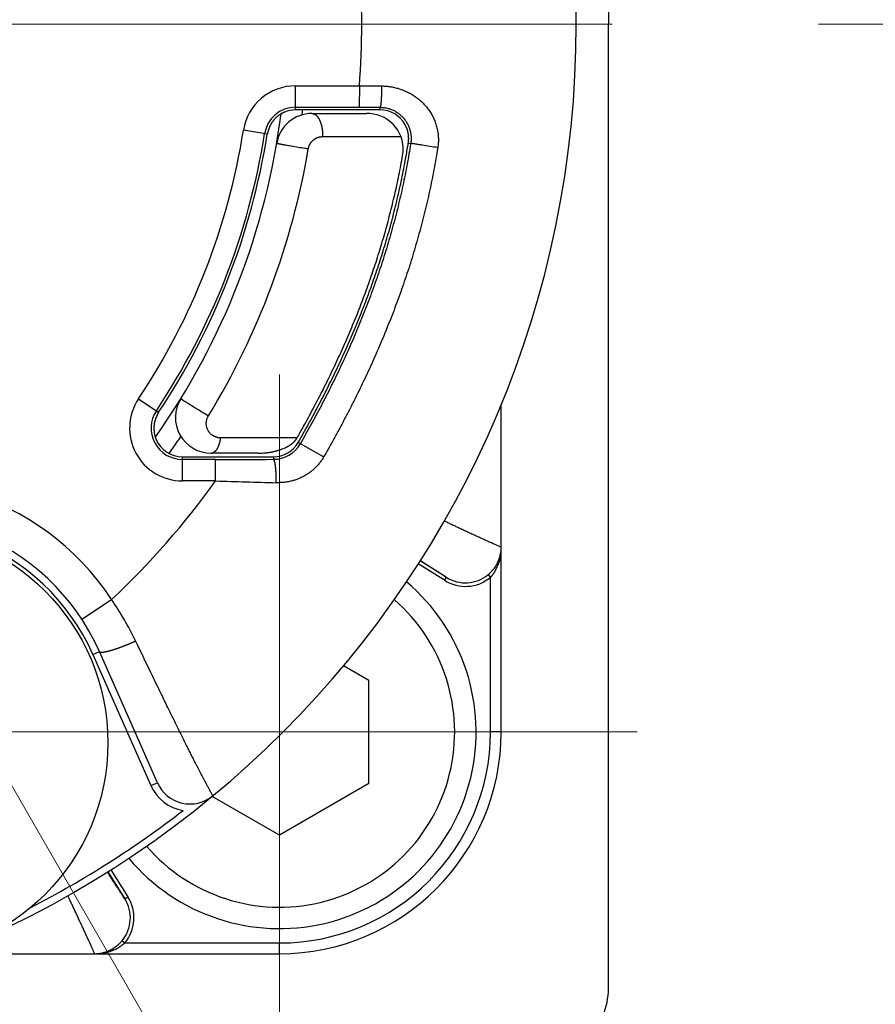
# Model space of a CAD drawing. Header units: millimetres. Extents: x 0 to 1071, y 0 to 742.
# Tile 21 of 126: x 500 to 512, y 211 to 225. Entities that reach past the tile are written whole.
import ezdxf

# ---------------------------------------------------------------- set-up
doc = ezdxf.new("R2010")
doc.units = ezdxf.units.MM
doc.header["$LTSCALE"] = 0.454724
doc.linetypes.add('CENTER', pattern=[50.8, 31.75, -6.35, 6.35, -6.35])
doc.layers.add('NoLayerName_001', color=7, linetype='Continuous')

# ---------------------------------------------------------------- blocks, each defined once
blk = doc.blocks.new('DIM_0003')
at = {"color": 3, "linetype": 'Continuous', "lineweight": 13}
blk.add_arc((59.306, 51.361), 59.306, 300, 210, dxfattribs=at)

msp = doc.modelspace()

# ---------------------------------------------------------------- linework, layer by layer
at = {"layer": 'NoLayerName_001', "color": 4, "linetype": 'CENTER', "lineweight": 13}
for p, q in [((484.102, 242.4193), (525.7839, 170.224)), ((448.016, 225.0988), (528.9717, 225.0988)), ((504.0015, 220.1993), (504.0015, 210.1993)), ((499.0015, 215.1993), (509.0015, 215.1993))]:
    msp.add_line(p, q, dxfattribs=at)
at = {"layer": 'NoLayerName_001', "color": 7, "linetype": 'Continuous', "lineweight": 25}
for p in [(508.602, 238.5814), (508.602, 211.6162)]:
    msp.add_line(p, (508.602, 225.0988), dxfattribs=at)
at = {"layer": 'NoLayerName_001', "color": 60, "linetype": 'Continuous', "lineweight": 25}
for p, q in [((504.2257, 223.8988), (504.2258, 224.2362)), ((504.2258, 224.2362), (505.1181, 224.2359)), ((505.1181, 224.2359), (505.118, 223.936)), ((505.1181, 224.2359), (505.429, 224.2341)), ((504.2257, 223.9362), (505.118, 223.936)), ((504.4123, 223.8988), (504.2257, 223.8988)), ((504.6032, 223.8988), (504.4123, 223.8988)), ((505.2007, 223.8988), (504.6032, 223.8988)), ((505.118, 223.936), (505.4082, 223.9357)), ((505.2177, 223.8988), (505.2007, 223.8988)), ((505.4082, 223.8988), (505.2177, 223.8988)), ((505.4082, 223.8988), (505.4082, 223.9357)), ((504.4551, 223.8488), (505.2177, 223.8488)), ((503.834, 223.561), (503.4973, 223.6144)), ((504.6036, 223.5252), (505.6995, 223.5252)), ((505.8032, 223.4358), (505.8371, 223.4304)), ((502.0294, 219.8582), (502.3139, 219.6685)), ((507.102, 215.1993), (507.102, 219.7809)), ((504.2476, 219.312), (503.1792, 219.312)), ((504.619, 219.0451), (504.2631, 219.2496)), ((503.6998, 219.0988), (503.0462, 219.0988)), ((502.6442, 219.0488), (503.0462, 219.0488)), ((502.6446, 218.7103), (502.6442, 219.0488)), ((503.1067, 219.0107), (502.6442, 219.0102)), ((503.0462, 219.0488), (503.0861, 219.0488)), ((503.0861, 219.0488), (503.6999, 219.0488)), ((503.107, 218.7108), (503.1067, 219.0107)), ((503.6999, 219.0488), (503.7153, 219.0488)), ((503.7153, 219.0488), (503.9162, 219.0488)), ((503.9162, 219.0488), (503.9162, 219.0123)), ((503.107, 218.7108), (502.6446, 218.7103)), ((506.3336, 217.363), (505.9696, 217.5932)), ((506.3069, 217.3207), (505.9429, 217.5509)), ((506.3336, 217.363), (506.3069, 217.3207)), ((506.9201, 217.4001), (506.952, 217.3616)), ((506.952, 215.1993), (506.952, 217.3616)), ((501.2348, 216.7782), (501.6527, 217.0527)), ((501.3908, 216.2836), (501.4822, 216.3241)), ((501.3908, 216.2836), (502.203, 214.4493)), ((502.2944, 214.4898), (501.4822, 216.3241)), ((507.102, 215.1993), (506.952, 215.1993)), ((502.203, 214.4493), (502.2944, 214.4898)), ((501.5991, 213.2445), (501.8378, 212.8671)), ((501.6414, 213.2711), (501.88, 212.8938)), ((501.8378, 212.8671), (501.88, 212.8938)), ((501.8006, 212.2806), (501.8391, 212.2488)), ((501.8391, 212.2488), (504.0015, 212.2488)), ((504.0015, 212.0988), (504.0015, 212.2488)), ((499.336, 212.0988), (504.0015, 212.0988))]:
    msp.add_line(p, q, dxfattribs=at)
at = {"layer": 'NoLayerName_001', "color": 4, "linetype": 'Continuous', "lineweight": 25}
for p, q in [((505.2515, 215.921), (504.8978, 216.1251)), ((505.2515, 214.4776), (505.2515, 215.921)), ((505.2515, 214.4776), (504.0015, 213.7559)), ((504.0015, 213.7559), (503.0607, 214.299))]:
    msp.add_line(p, q, dxfattribs=at)
at = {"layer": 'NoLayerName_001', "color": 60, "linetype": 'Continuous', "lineweight": 25}
msp.add_circle((498.602, 215.0488), 3, dxfattribs=at)
for centre, radius, start, end in [((494.152, 225.0988), 14, 270, 90), ((494.152, 225.0988), 11, 355.50094, 4.49906), ((504.2256, 223.4988), 0.7374, 89.98299, 170.97848), ((504.2256, 223.4988), 0.4374, 89.98277, 170.97856), ((504.2259, 223.4975), 0.4012, 90.0365, 112.48257), ((494.1152, 225.0962), 10.2813, 353.11151, 353.3108), ((505.4083, 223.4989), 0.3999, 28.61426, 90.01048), ((494.102, 225.0988), 10, 324.78862, 352.787), ((504.4551, 223.3488), 0.5, 90, 170.40589), ((494.1184, 225.0958), 10.2782, 352.92403, 353.11151), ((505.2177, 222.8084), 1.0404, 87.49313, 90.00273), ((505.2317, 223.3488), 0.5, 350.0083, 86.38199), ((505.4071, 223.4985), 0.4011, 9.90932, 28.58529), ((494.1775, 225.0916), 9.4362, 326.316, 350.99371), ((494.1776, 225.0916), 9.7361, 326.31553, 350.99332), ((494.152, 225.0988), 9.8, 326.36354, 350.97515), ((494.0624, 225.0962), 10.4875, 328.53146, 350.44867), ((495.111, 225.14), 10.8272, 349.96328, 350.94409), ((502.6437, 219.4486), 0.7383, 146.30402, 270.06691), ((503.0462, 219.5988), 0.5, 148.41185, 270), ((502.6437, 219.4486), 0.4383, 146.30422, 270.06652), ((502.6442, 219.4488), 0.4, 204.00763, 269.99598), ((494.1851, 225.0779), 10.2084, 324.51557, 325.74863), ((503.9162, 219.4489), 0.4001, 270.0091, 330.12521), ((503.9138, 219.4499), 0.4376, 270.31587, 330.16888), ((490.0257, 227.408), 16.3649, 330.34851, 330.51233), ((493.7704, 225.3707), 10.716, 324.15957, 324.52777), ((503.7001, 220.1977), 1.099, 269.98742, 273.97897), ((503.809, 219.7567), 0.6426, 291.00858, 296.26733), ((502.7694, 596.9819), 377.9713, 270.051144, 270.173853), ((498.602, 215.0488), 3.65, 33.29974, 194.46645), ((494.152, 225.0988), 11, 312.99091, 324.49824), ((511.452, 488.3693), 269.7876, 268.227476, 268.408072), ((498.602, 215.0488), 3.15, 23.8831, 203.8831), ((498.602, 215.0488), 3.05, 23.8831, 203.8831), ((506.6023, 217.7845), 0.4997, 338.2282, 0.00491), ((506.6057, 217.7837), 0.4963, 338.56138, 359.99786), ((506.3876, 217.7828), 0.7144, 347.98407, 0.06403), ((506.604, 217.7842), 0.498, 330.90267, 338.56869), ((506.6015, 217.7847), 0.5005, 330.99501, 338.24172), ((506.583, 217.8076), 0.5288, 309.60358, 314.65342), ((506.592, 217.7983), 0.5159, 314.65766, 318.20196), ((506.6089, 217.7838), 0.4936, 318.15938, 325.49483), ((506.5296, 217.7343), 0.5638, 329.52599, 335.88941), ((506.625, 217.7726), 0.474, 325.49682, 330.89144), ((506.5185, 217.7396), 0.5761, 335.85417, 337.35396), ((506.4696, 217.76), 0.6291, 337.35373, 339.03992), ((506.6013, 217.7857), 0.5503, 237.66407, 309.58924), ((506.6013, 217.7856), 0.5003, 237.65293, 309.58939), ((497.9494, 214.52), 4.4865, 25.78986, 34.36863), ((504.0015, 215.1993), 2.9505, 270, 0), ((504.0015, 215.1993), 3.1005, 270, 0), ((502.7516, 214.6923), 0.6, 203.8831, 260.43758), ((502.7516, 214.6923), 0.5, 203.88581, 309.56867), ((494.152, 225.0988), 13.9, 297.28075, 307.6988), ((501.415, 212.5995), 0.5503, 320.41022, 32.33625), ((501.4151, 212.5994), 0.5003, 320.41135, 32.34706), ((501.4022, 212.6089), 0.5162, 311.88362, 315.39995), ((501.3932, 212.6178), 0.5288, 315.4035, 320.39618), ((501.4162, 212.5984), 0.4997, 269.99509, 291.77303), ((501.417, 212.5955), 0.4968, 270.01031, 299.1126), ((501.4178, 212.8137), 0.7149, 269.93987, 281.77913), ((501.4249, 212.7792), 0.6797, 281.79117, 286.878), ((501.416, 212.5993), 0.5005, 291.75953, 299.00494), ((501.4356, 212.7443), 0.6432, 286.86989, 292.61755), ((501.431, 212.5707), 0.4683, 299.09269, 300.90738), ((501.4654, 212.6731), 0.566, 292.60388, 300.55516)]:
    msp.add_arc(centre, radius, start, end, dxfattribs=at)
at = {"layer": 'NoLayerName_001', "color": 4, "linetype": 'Continuous', "lineweight": 25}
for radius, start, end in [(2.75, 219.94406, 49.76582), (2.45, 220.65193, 49.05795)]:
    msp.add_arc((504.0015, 215.1993), radius, start, end, dxfattribs=at)
at = {"layer": 'NoLayerName_001', "color": 7, "linetype": 'Continuous', "lineweight": 25}
msp.add_arc((507.602, 211.6162), 1, 269.01224, 0, dxfattribs=at)
at = {"layer": 'NoLayerName_001', "color": 60, "linetype": 'Continuous', "lineweight": 25}
for points, knots in [([(505.429, 224.2341), (505.429, 224.2301), (505.429, 224.222), (505.4289, 224.21), (505.4288, 224.198), (505.4286, 224.186), (505.4285, 224.174), (505.4283, 224.1619), (505.428, 224.1499), (505.4277, 224.1379), (505.4274, 224.1259), (505.4271, 224.1159), (505.4268, 224.1079), (505.4266, 224.1019), (505.4264, 224.0958), (505.4262, 224.0898), (505.4259, 224.0838), (505.4257, 224.0778), (505.4254, 224.0718), (505.4251, 224.0658), (505.4248, 224.0598), (505.4245, 224.0538), (505.4242, 224.0478), (505.4238, 224.0418), (505.4234, 224.0358), (505.4231, 224.0298), (505.4226, 224.0238), (505.4222, 224.0178), (505.4218, 224.0118), (505.4213, 224.0058), (505.4208, 223.9998), (505.4202, 223.9939), (505.4196, 223.9879), (505.419, 223.9819), (505.4183, 223.976), (505.4175, 223.97), (505.4167, 223.964), (505.4158, 223.9581), (505.4147, 223.9521), (505.4138, 223.9482), (505.4133, 223.9462)], [0, 0, 0, 0, 0.01202056, 0.02404119, 0.03606188, 0.04808262, 0.06010345, 0.07212437, 0.08414542, 0.09616663, 0.10818806, 0.12020974, 0.1262206, 0.13223138, 0.13824202, 0.14425244, 0.15026261, 0.15627244, 0.16228189, 0.16829092, 0.17429971, 0.18030855, 0.18631778, 0.19232773, 0.19833874, 0.20435115, 0.21036532, 0.21638108, 0.22239692, 0.22841116, 0.23442216, 0.24042834, 0.24642819, 0.2524218, 0.25841624, 0.26442078, 0.27044513, 0.27649915, 0.28256363, 0.28857532, 0.28857532, 0.28857532, 0.28857532]), ([(505.429, 224.2341), (505.44, 224.2338), (505.462, 224.2335), (505.495, 224.2312), (505.5279, 224.2278), (505.5607, 224.223), (505.5934, 224.217), (505.6258, 224.2096), (505.6579, 224.201), (505.6897, 224.1911), (505.721, 224.18), (505.7519, 224.1676), (505.7822, 224.1539), (505.812, 224.1391), (505.8411, 224.123), (505.8695, 224.1057), (505.8972, 224.0874), (505.924, 224.0679), (505.9501, 224.0474), (505.9752, 224.0258), (505.9994, 224.0032), (506.0226, 223.9796), (506.0448, 223.955), (506.0658, 223.9296), (506.0858, 223.9032), (506.1045, 223.876), (506.1221, 223.8481), (506.1383, 223.8193), (506.1533, 223.7899), (506.167, 223.7598), (506.1793, 223.7291), (506.1901, 223.6979), (506.1995, 223.6662), (506.2074, 223.6341), (506.2139, 223.6017), (506.2188, 223.569), (506.2221, 223.5362), (506.2239, 223.5031), (506.2243, 223.4701), (506.223, 223.448), (506.2226, 223.437)], [0, 0, 0, 0, 0.0329931, 0.0660492, 0.0991597, 0.1323153, 0.1655071, 0.1987263, 0.2319648, 0.2652154, 0.2984724, 0.3317314, 0.3649898, 0.3982438, 0.431489, 0.4647206, 0.4979339, 0.5311247, 0.5642893, 0.5974251, 0.630531, 0.6636073, 0.696657, 0.7296856, 0.7627, 0.7957083, 0.82872, 0.8617423, 0.8947718, 0.9278036, 0.9608344, 0.9938627, 1.0268895, 1.059917, 1.0929475, 1.1259845, 1.1590326, 1.1920941, 1.2251576, 1.2582083, 1.2582083, 1.2582083, 1.2582083]), ([(505.4133, 223.9462), (505.4128, 223.9444), (505.4122, 223.9403), (505.4094, 223.9373), (505.4082, 223.9357)], [0, 0, 0, 0, 0.005914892, 0.011867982, 0.011867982, 0.011867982, 0.011867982]), ([(505.4082, 223.9357), (505.4165, 223.9354), (505.4332, 223.9353), (505.4581, 223.9329), (505.4829, 223.9292), (505.5075, 223.9241), (505.5318, 223.9176), (505.5557, 223.9097), (505.5791, 223.9005), (505.6019, 223.8899), (505.6241, 223.878), (505.6454, 223.8648), (505.666, 223.8505), (505.6857, 223.8349), (505.7045, 223.8183), (505.7223, 223.8007), (505.7391, 223.782), (505.7548, 223.7624), (505.7693, 223.7419), (505.7826, 223.7207), (505.7947, 223.6987), (505.8055, 223.676), (505.815, 223.6528), (505.8231, 223.629), (505.8299, 223.6048), (505.8352, 223.5802), (505.8391, 223.5553), (505.8416, 223.5303), (505.8427, 223.5052), (505.8423, 223.4801), (505.8407, 223.4551), (505.8382, 223.4387), (505.8371, 223.4304)], [0, 0, 0, 0, 0.0249388, 0.04995483, 0.07503226, 0.1001536, 0.12530085, 0.15045667, 0.1756055, 0.20073508, 0.22584442, 0.25093997, 0.27602601, 0.30110497, 0.32617828, 0.35124708, 0.37631305, 0.40137914, 0.42644849, 0.45152302, 0.47660402, 0.50169296, 0.52679221, 0.55190586, 0.57703981, 0.60219184, 0.62734975, 0.65249825, 0.67762025, 0.70269801, 0.72771421, 0.75265311, 0.75265311, 0.75265311, 0.75265311]), ([(504.0725, 223.8683), (504.0694, 223.8669), (504.0631, 223.8643), (504.0539, 223.86), (504.0448, 223.8555), (504.0358, 223.8508), (504.0269, 223.8458), (504.0181, 223.8406), (504.0094, 223.8352), (504.001, 223.8295), (503.9926, 223.8236), (503.9844, 223.8175), (503.9764, 223.8112), (503.9686, 223.8047), (503.9609, 223.798), (503.9535, 223.791), (503.9462, 223.7839), (503.9391, 223.7766), (503.9321, 223.7692), (503.9254, 223.7615), (503.9188, 223.7537), (503.9125, 223.7458), (503.9063, 223.7377), (503.9004, 223.7294), (503.8946, 223.721), (503.8891, 223.7125), (503.8838, 223.7038), (503.8788, 223.695), (503.874, 223.686), (503.8696, 223.6769), (503.8653, 223.6676), (503.8614, 223.6583), (503.8576, 223.6488), (503.854, 223.6393), (503.8506, 223.6297), (503.8474, 223.6201), (503.8442, 223.6105), (503.841, 223.6008), (503.8379, 223.5911), (503.836, 223.5846), (503.835, 223.5813)], [0, 0, 0, 0, 0.01016365, 0.02033819, 0.03052192, 0.04071309, 0.05090999, 0.06111093, 0.07131429, 0.08151849, 0.09172208, 0.10192371, 0.11212216, 0.12231671, 0.13250812, 0.14269735, 0.15288508, 0.16307171, 0.17325738, 0.183442, 0.19362525, 0.2038066, 0.21398532, 0.22416049, 0.23433094, 0.24449632, 0.25465757, 0.26481701, 0.27497817, 0.28514292, 0.2953104, 0.30547785, 0.31564078, 0.32579473, 0.33594459, 0.34609793, 0.35626068, 0.36643764, 0.37662639, 0.3868061, 0.3868061, 0.3868061, 0.3868061]), ([(504.4551, 223.8488), (504.4583, 223.8485), (504.4648, 223.8484), (504.4743, 223.8464), (504.4835, 223.8434), (504.4924, 223.8394), (504.5007, 223.8345), (504.5086, 223.8289), (504.516, 223.8227), (504.523, 223.816), (504.5295, 223.8088), (504.5356, 223.8013), (504.5413, 223.7936), (504.5467, 223.7855), (504.5517, 223.7773), (504.5564, 223.7689), (504.5608, 223.7603), (504.5649, 223.7516), (504.5688, 223.7428), (504.5724, 223.7338), (504.5758, 223.7248), (504.579, 223.7157), (504.5819, 223.7065), (504.5847, 223.6972), (504.5872, 223.6879), (504.5895, 223.6785), (504.5916, 223.6691), (504.5936, 223.6596), (504.5953, 223.6501), (504.5969, 223.6405), (504.5984, 223.631), (504.5997, 223.6214), (504.6008, 223.6118), (504.6017, 223.6022), (504.6025, 223.5926), (504.6031, 223.583), (504.6036, 223.5733), (504.6039, 223.5637), (504.6041, 223.5541), (504.6041, 223.5476), (504.6041, 223.5444)], [0, 0, 0, 0, 0.00964738, 0.01934338, 0.02905736, 0.03874071, 0.04840574, 0.05807467, 0.06774129, 0.07739276, 0.0870419, 0.0966956, 0.10634998, 0.11599602, 0.12563708, 0.13527799, 0.1449202, 0.15456202, 0.16420118, 0.17384017, 0.18348179, 0.19312804, 0.20278012, 0.21243852, 0.22210298, 0.23177261, 0.2414459, 0.25112074, 0.26079448, 0.27046417, 0.28012894, 0.28978931, 0.29944575, 0.30909866, 0.31874837, 0.32839516, 0.33803923, 0.34768074, 0.35731975, 0.36695632, 0.36695632, 0.36695632, 0.36695632]), ([(503.835, 223.5813), (503.8342, 223.5781), (503.8323, 223.5715), (503.8313, 223.5648), (503.8306, 223.5615)], [0, 0, 0, 0, 0.01015821, 0.020306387, 0.020306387, 0.020306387, 0.020306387]), ([(504.4045, 223.356), (504.4051, 223.359), (504.4061, 223.3652), (504.4084, 223.3744), (504.411, 223.3835), (504.4141, 223.3925), (504.4176, 223.4013), (504.4215, 223.41), (504.4258, 223.4185), (504.4304, 223.4267), (504.4355, 223.4347), (504.4409, 223.4425), (504.4467, 223.45), (504.4528, 223.4573), (504.4592, 223.4642), (504.466, 223.4708), (504.4731, 223.4771), (504.4804, 223.4831), (504.488, 223.4887), (504.4959, 223.494), (504.504, 223.4988), (504.5124, 223.5033), (504.5209, 223.5074), (504.5296, 223.5111), (504.5385, 223.5144), (504.5476, 223.5173), (504.5567, 223.5197), (504.566, 223.5217), (504.5753, 223.5232), (504.5847, 223.5243), (504.5942, 223.525), (504.6005, 223.5251), (504.6036, 223.5252)], [0, 0, 0, 0, 0.00943098, 0.01888204, 0.02834935, 0.03782882, 0.04731623, 0.05680745, 0.0662986, 0.07578624, 0.08526827, 0.09474543, 0.10421864, 0.11368858, 0.12315575, 0.13262066, 0.14208387, 0.15154621, 0.16100861, 0.17047164, 0.17993571, 0.18940115, 0.19886837, 0.20833799, 0.21781094, 0.22728778, 0.2367661, 0.2462424, 0.25571284, 0.26517348, 0.2746204, 0.28404997, 0.28404997, 0.28404997, 0.28404997]), ([(504.6041, 223.5444), (504.604, 223.5412), (504.604, 223.5348), (504.6037, 223.5284), (504.6036, 223.5252)], [0, 0, 0, 0, 0.009634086, 0.019265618, 0.019265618, 0.019265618, 0.019265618]), ([(505.8032, 223.4358), (505.8037, 223.4387), (505.8046, 223.4445), (505.8056, 223.4532), (505.8065, 223.462), (505.8072, 223.4708), (505.8077, 223.4796), (505.8081, 223.4884), (505.8082, 223.4973), (505.8081, 223.5061), (505.8079, 223.5149), (505.8074, 223.5238), (505.8068, 223.5326), (505.8059, 223.5414), (505.8049, 223.5501), (505.8037, 223.5588), (505.8027, 223.5646), (505.8023, 223.5675)], [0, 0, 0, 0, 0.00878563, 0.01758474, 0.02639543, 0.03521573, 0.0440436, 0.05287693, 0.06171361, 0.07055148, 0.07938834, 0.08822202, 0.09705036, 0.10587119, 0.1146824, 0.12348191, 0.13226771, 0.13226771, 0.13226771, 0.13226771]), ([(503.9621, 223.4321), (503.9638, 223.4317), (503.9672, 223.4309), (503.9724, 223.43), (503.9793, 223.4286), (503.988, 223.4271), (504.0019, 223.4246), (504.0209, 223.4212), (504.0521, 223.4157), (504.1007, 223.4073), (504.1736, 223.3948), (504.2621, 223.3798), (504.342, 223.3664), (504.3888, 223.3586), (504.4045, 223.356)], [0, 0, 0, 0, 0.00525619, 0.01055527, 0.01583983, 0.02639902, 0.03696302, 0.05808934, 0.08449429, 0.13202433, 0.20595993, 0.30630099, 0.40136096, 0.44889095, 0.44889095, 0.44889095, 0.44889095]), ([(505.8371, 223.4304), (505.8289, 223.3811), (505.813, 223.2824), (505.7861, 223.1349), (505.7575, 222.9877), (505.7268, 222.8409), (505.6941, 222.6946), (505.6594, 222.5487), (505.6226, 222.4032), (505.5839, 222.2583), (505.5433, 222.114), (505.5007, 221.9702), (505.4562, 221.827), (505.4098, 221.6844), (505.3616, 221.5424), (505.3116, 221.401), (505.2598, 221.2603), (505.2062, 221.1203), (505.1509, 220.9809), (505.094, 220.8422), (505.0354, 220.7041), (504.9753, 220.5668), (504.9135, 220.4302), (504.8502, 220.2942), (504.7854, 220.159), (504.7192, 220.0245), (504.6515, 219.8907), (504.5825, 219.7576), (504.5121, 219.6252), (504.4405, 219.4935), (504.3677, 219.3624), (504.3181, 219.2756), (504.2934, 219.2322)], [0, 0, 0, 0, 0.1499084, 0.299843, 0.4497982, 0.5997684, 0.7497479, 0.8997306, 1.0497108, 1.1996826, 1.3496452, 1.4996019, 1.6495551, 1.7995065, 1.9494566, 2.0994048, 2.2493499, 2.3992907, 2.5492296, 2.699169, 2.8491103, 2.9990539, 3.148999, 3.2989438, 3.448886, 3.5988249, 3.7487621, 3.8986976, 4.0486303, 4.1985574, 4.3484752, 4.4983786, 4.4983786, 4.4983786, 4.4983786]), ([(506.2152, 223.3715), (506.2067, 223.3207), (506.1902, 223.219), (506.1623, 223.0669), (506.1326, 222.9152), (506.1008, 222.7639), (506.0668, 222.6131), (506.0308, 222.4627), (505.9928, 222.3128), (505.9527, 222.1635), (505.9105, 222.0147), (505.8664, 221.8666), (505.8203, 221.719), (505.7723, 221.5721), (505.7224, 221.4258), (505.6706, 221.2801), (505.617, 221.1351), (505.5616, 220.9908), (505.5044, 220.8472), (505.4455, 220.7043), (505.385, 220.562), (505.3228, 220.4205), (505.2589, 220.2797), (505.1936, 220.1397), (505.1266, 220.0003), (505.0582, 219.8617), (504.9883, 219.7238), (504.9171, 219.5867), (504.8445, 219.4502), (504.7706, 219.3144), (504.6956, 219.1793), (504.6445, 219.0899), (504.619, 219.0451)], [0, 0, 0, 0, 0.154543, 0.3091131, 0.4637047, 0.6183117, 0.7729282, 0.927548, 1.0821651, 1.2367734, 1.3913721, 1.5459647, 1.7005538, 1.8551411, 2.009727, 2.1643111, 2.3188918, 2.473468, 2.628042, 2.7826166, 2.9371931, 3.0917718, 3.2463519, 3.4009315, 3.5555078, 3.7100806, 3.8646515, 4.0192208, 4.1737874, 4.3283487, 4.4829008, 4.6374384, 4.6374384, 4.6374384, 4.6374384]), ([(506.2152, 223.3715), (506.1786, 223.3773), (506.1053, 223.3891), (506.0137, 223.4036), (505.9426, 223.4146), (505.9036, 223.4207), (505.8807, 223.4242), (505.8693, 223.4259), (505.8601, 223.4272), (505.8509, 223.4287), (505.844, 223.4295), (505.8394, 223.4301), (505.8371, 223.4304)], [0, 0, 0, 0, 0.11133625, 0.22267262, 0.27833973, 0.32705222, 0.34096928, 0.34792618, 0.36184136, 0.36880674, 0.37575288, 0.38271709, 0.38271709, 0.38271709, 0.38271709]), ([(506.2226, 223.437), (506.2216, 223.4261), (506.2202, 223.4041), (506.2167, 223.3824), (506.2152, 223.3715)], [0, 0, 0, 0, 0.033023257, 0.066005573, 0.066005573, 0.066005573, 0.066005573]), ([(504.2631, 219.2496), (504.2867, 219.2911), (504.3342, 219.374), (504.4038, 219.4993), (504.4725, 219.6251), (504.54, 219.7516), (504.6062, 219.8787), (504.6713, 220.0064), (504.735, 220.1348), (504.7974, 220.2638), (504.8584, 220.3935), (504.9181, 220.5239), (504.9763, 220.6549), (505.0331, 220.7865), (505.0883, 220.9187), (505.1421, 221.0516), (505.1943, 221.1851), (505.2449, 221.3192), (505.2939, 221.4539), (505.3413, 221.5892), (505.387, 221.7251), (505.431, 221.8615), (505.4733, 221.9985), (505.5138, 222.1361), (505.5525, 222.2741), (505.5895, 222.4127), (505.6246, 222.5517), (505.6579, 222.6912), (505.6894, 222.8311), (505.7191, 222.9714), (505.747, 223.112), (505.7638, 223.2061), (505.7725, 223.253)], [0, 0, 0, 0, 0.1433089, 0.2866287, 0.4299555, 0.5732863, 0.7166195, 0.8599542, 1.003291, 1.1466304, 1.2899705, 1.4333093, 1.5766458, 1.7199799, 1.8633122, 2.0066446, 2.1499787, 2.293315, 2.4366538, 2.5799968, 2.7233463, 2.8667055, 3.0100786, 3.1534691, 3.2968727, 3.4402824, 3.5836917, 3.7270942, 3.8704838, 4.0138546, 4.1572013, 4.3005188, 4.3005188, 4.3005188, 4.3005188]), ([(504.2707, 219.3527), (504.2934, 219.3933), (504.3391, 219.4743), (504.4062, 219.5968), (504.4722, 219.7198), (504.5371, 219.8434), (504.6009, 219.9677), (504.6634, 220.0925), (504.7247, 220.218), (504.7847, 220.3441), (504.8434, 220.4708), (504.9008, 220.5981), (504.9567, 220.726), (505.0113, 220.8545), (505.0644, 220.9837), (505.1161, 221.1134), (505.1663, 221.2437), (505.215, 221.3746), (505.2621, 221.506), (505.3076, 221.638), (505.3516, 221.7706), (505.3939, 221.9036), (505.4346, 222.0372), (505.4737, 222.1713), (505.511, 222.3059), (505.5467, 222.4409), (505.5806, 222.5764), (505.6129, 222.7123), (505.6434, 222.8486), (505.6721, 222.9852), (505.6992, 223.1222), (505.7156, 223.2138), (505.724, 223.2596)], [0, 0, 0, 0, 0.1396006, 0.279213, 0.4188333, 0.5584585, 0.6980866, 0.8377164, 0.9773479, 1.116982, 1.2566179, 1.3962537, 1.5358878, 1.6755197, 1.8151494, 1.9547781, 2.0944076, 2.2340401, 2.373675, 2.5133117, 2.6529503, 2.7925913, 2.9322359, 3.0718859, 3.2115437, 3.3512078, 3.4908734, 3.6305355, 3.7701893, 3.9098305, 4.0494549, 4.1890589, 4.1890589, 4.1890589, 4.1890589]), ([(502.6203, 219.8607), (502.6218, 219.8597), (502.6262, 219.8566), (502.6338, 219.852), (502.6428, 219.8462), (502.658, 219.8367), (502.6837, 219.8207), (502.7307, 219.7915), (502.8036, 219.7465), (502.8948, 219.6904), (502.9663, 219.6465), (503.0029, 219.6242), (503.0074, 219.6214)], [0, 0, 0, 0, 0.0053278, 0.01606024, 0.02676633, 0.0374765, 0.06960342, 0.11779256, 0.20346131, 0.32661011, 0.43905034, 0.45511324, 0.45511324, 0.45511324, 0.45511324]), ([(502.3111, 219.6703), (502.3094, 219.6675), (502.3057, 219.6619), (502.301, 219.6531), (502.2966, 219.6441), (502.2923, 219.635), (502.2881, 219.6258), (502.284, 219.6167), (502.2799, 219.6076), (502.276, 219.5984), (502.2722, 219.5891), (502.2686, 219.5797), (502.2652, 219.5703), (502.2621, 219.5608), (502.2592, 219.5512), (502.2565, 219.5415), (502.2542, 219.5318), (502.2522, 219.522), (502.2504, 219.5121), (502.2489, 219.5022), (502.2477, 219.4922), (502.2467, 219.4822), (502.2459, 219.4722), (502.2453, 219.4622), (502.245, 219.4521), (502.245, 219.4421), (502.2452, 219.4321), (502.2456, 219.422), (502.2463, 219.412), (502.2473, 219.402), (502.2485, 219.392), (502.25, 219.3821), (502.2518, 219.3722), (502.2538, 219.3623), (502.256, 219.3525), (502.2585, 219.3428), (502.2613, 219.3331), (502.2643, 219.3235), (502.2675, 219.314), (502.2699, 219.3077), (502.2711, 219.3046)], [0, 0, 0, 0, 0.01000826, 0.02002575, 0.03006353, 0.04011052, 0.05014694, 0.0601696, 0.07018303, 0.08019282, 0.090206, 0.1002278, 0.11025425, 0.12028093, 0.13030505, 0.14032569, 0.15034442, 0.16036464, 0.17038873, 0.18041772, 0.19045138, 0.20048863, 0.21052848, 0.2205702, 0.23061324, 0.24065723, 0.25070205, 0.26074777, 0.27079474, 0.28084354, 0.29089504, 0.30095008, 0.31100814, 0.32106812, 0.33112875, 0.34118867, 0.35124642, 0.36130045, 0.37134916, 0.3813909, 0.3813909, 0.3813909, 0.3813909]), ([(503.1792, 219.312), (503.1744, 219.3121), (503.1649, 219.3122), (503.1508, 219.3139), (503.1367, 219.3164), (503.1228, 219.32), (503.1091, 219.3245), (503.0959, 219.3299), (503.083, 219.3363), (503.0706, 219.3436), (503.0589, 219.3518), (503.0477, 219.3607), (503.0372, 219.3705), (503.0274, 219.3809), (503.0184, 219.392), (503.0102, 219.4037), (503.0028, 219.416), (502.9963, 219.4288), (502.9907, 219.442), (502.9861, 219.4555), (502.9824, 219.4694), (502.9797, 219.4835), (502.978, 219.4977), (502.9773, 219.5121), (502.9776, 219.5265), (502.979, 219.5408), (502.9814, 219.5551), (502.9847, 219.5691), (502.989, 219.5828), (502.9942, 219.5961), (503.0002, 219.6091), (503.0051, 219.6173), (503.0074, 219.6214)], [0, 0, 0, 0, 0.0141923, 0.02844789, 0.04275362, 0.05709402, 0.0714529, 0.08581481, 0.10016661, 0.11450031, 0.12882008, 0.14313167, 0.15743811, 0.17174076, 0.1860403, 0.20033776, 0.21463557, 0.22893753, 0.24324608, 0.25756228, 0.27188684, 0.28622113, 0.30056815, 0.31493352, 0.32932237, 0.34372829, 0.35813894, 0.37253899, 0.38691165, 0.40124006, 0.41550877, 0.42970523, 0.42970523, 0.42970523, 0.42970523]), ([(502.2711, 219.3046), (502.2723, 219.3015), (502.2747, 219.2952), (502.2774, 219.2891), (502.2788, 219.2861)], [0, 0, 0, 0, 0.010033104, 0.020055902, 0.020055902, 0.020055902, 0.020055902]), ([(503.0462, 219.0988), (503.0492, 219.099), (503.0552, 219.0991), (503.064, 219.1012), (503.0726, 219.1043), (503.0808, 219.1082), (503.0886, 219.113), (503.0959, 219.1184), (503.1027, 219.1243), (503.109, 219.1307), (503.1148, 219.1375), (503.1203, 219.1447), (503.1254, 219.1521), (503.1302, 219.1597), (503.1347, 219.1674), (503.1389, 219.1753), (503.1429, 219.1833), (503.1467, 219.1915), (503.1502, 219.1997), (503.1534, 219.208), (503.1565, 219.2164), (503.1594, 219.2249), (503.1621, 219.2334), (503.1647, 219.242), (503.167, 219.2506), (503.1692, 219.2593), (503.1713, 219.268), (503.1731, 219.2767), (503.1749, 219.2855), (503.1764, 219.2943), (503.1779, 219.3031), (503.1787, 219.309), (503.1792, 219.312)], [0, 0, 0, 0, 0.00893108, 0.01792796, 0.027012, 0.03615529, 0.04529337, 0.0543521, 0.06334652, 0.072318, 0.08129122, 0.09027582, 0.09926845, 0.10825496, 0.11722323, 0.12617823, 0.1351258, 0.14407022, 0.15301432, 0.16195952, 0.17090602, 0.1798528, 0.18879815, 0.19774215, 0.20668548, 0.21562853, 0.22457133, 0.23351365, 0.24245491, 0.25139431, 0.26033075, 0.26926289, 0.26926289, 0.26926289, 0.26926289]), ([(504.0934, 219.1805), (504.0958, 219.1817), (504.1007, 219.1842), (504.108, 219.188), (504.1152, 219.1919), (504.1224, 219.1959), (504.1295, 219.2), (504.1365, 219.2043), (504.1435, 219.2087), (504.1503, 219.2132), (504.1571, 219.2178), (504.1638, 219.2226), (504.1704, 219.2275), (504.1769, 219.2325), (504.1832, 219.2377), (504.1895, 219.243), (504.1956, 219.2485), (504.2016, 219.2541), (504.2074, 219.2598), (504.2131, 219.2657), (504.2186, 219.2718), (504.2221, 219.2759), (504.2239, 219.278)], [0, 0, 0, 0, 0.00818797, 0.0163873, 0.02459524, 0.0328093, 0.0410272, 0.04924693, 0.05746674, 0.06568517, 0.07390105, 0.08211354, 0.09032212, 0.09852663, 0.10672726, 0.11492463, 0.1231197, 0.13131326, 0.13950419, 0.14769169, 0.15587578, 0.16405747, 0.16405747, 0.16405747, 0.16405747]), ([(504.2239, 219.278), (504.2245, 219.2787), (504.2257, 219.2801), (504.2274, 219.2823), (504.2291, 219.2845), (504.2308, 219.2866), (504.2324, 219.2889), (504.2341, 219.2911), (504.2357, 219.2933), (504.2373, 219.2956), (504.2388, 219.2979), (504.2404, 219.3002), (504.2419, 219.3025), (504.2433, 219.3048), (504.2448, 219.3072), (504.2462, 219.3096), (504.2471, 219.3112), (504.2476, 219.312)], [0, 0, 0, 0, 0.002761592, 0.00552462, 0.008288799, 0.011053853, 0.013819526, 0.016585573, 0.019351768, 0.022117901, 0.024883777, 0.02764922, 0.030414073, 0.033178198, 0.035941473, 0.038703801, 0.041465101, 0.041465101, 0.041465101, 0.041465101]), ([(503.7763, 219.1014), (503.7823, 219.1019), (503.7942, 219.1027), (503.8121, 219.1045), (503.83, 219.1064), (503.8479, 219.1087), (503.8657, 219.1114), (503.8835, 219.1143), (503.9012, 219.1176), (503.9189, 219.1212), (503.9364, 219.1252), (503.9539, 219.1295), (503.9713, 219.1342), (503.9885, 219.1393), (504.0056, 219.1447), (504.0226, 219.1505), (504.0338, 219.1548), (504.0394, 219.1569)], [0, 0, 0, 0, 0.01793879, 0.03590755, 0.05389942, 0.071908, 0.08992736, 0.10795207, 0.12597725, 0.14399857, 0.16201231, 0.18001537, 0.19800536, 0.21598056, 0.23394003, 0.25188359, 0.26981193, 0.26981193, 0.26981193, 0.26981193]), ([(503.9273, 218.9998), (503.9258, 219.0023), (503.9239, 219.0081), (503.9185, 219.0107), (503.9162, 219.0123)], [0, 0, 0, 0, 0.008853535, 0.017085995, 0.017085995, 0.017085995, 0.017085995]), ([(503.957, 218.6858), (503.9571, 218.6886), (503.9571, 218.6941), (503.9571, 218.7025), (503.9571, 218.7108), (503.9571, 218.7191), (503.957, 218.7275), (503.9569, 218.7358), (503.9568, 218.7442), (503.9566, 218.7525), (503.9564, 218.7608), (503.9562, 218.7692), (503.956, 218.7775), (503.9557, 218.7858), (503.9553, 218.7942), (503.955, 218.8025), (503.9546, 218.8108), (503.9541, 218.8192), (503.9537, 218.8275), (503.9532, 218.8358), (503.9526, 218.8442), (503.952, 218.8525), (503.9514, 218.8608), (503.9507, 218.8691), (503.9499, 218.8774), (503.9491, 218.8857), (503.9483, 218.894), (503.9474, 218.9023), (503.9464, 218.9105), (503.9454, 218.9188), (503.9442, 218.927), (503.943, 218.9353), (503.9417, 218.9435), (503.9403, 218.9518), (503.9387, 218.96), (503.9369, 218.9682), (503.935, 218.9763), (503.9328, 218.9843), (503.9306, 218.9922), (503.9283, 218.9972), (503.9273, 218.9998)], [0, 0, 0, 0, 0.00833667, 0.01667291, 0.02500885, 0.03334464, 0.04168044, 0.05001639, 0.05835266, 0.06668941, 0.07502681, 0.083365, 0.09170418, 0.10004451, 0.10838616, 0.11672932, 0.12507415, 0.13342043, 0.14176746, 0.15011454, 0.158461, 0.16680624, 0.17514964, 0.18349068, 0.19182884, 0.20016365, 0.20849472, 0.21682166, 0.22514418, 0.23346241, 0.24178093, 0.2501072, 0.2584493, 0.26681604, 0.27521337, 0.28361131, 0.29195975, 0.30021006, 0.30835453, 0.3166461, 0.3166461, 0.3166461, 0.3166461]), ([(504.619, 219.0451), (504.6145, 219.0375), (504.6057, 219.0224), (504.5912, 219.0003), (504.576, 218.9788), (504.56, 218.9578), (504.5431, 218.9375), (504.5255, 218.9178), (504.5072, 218.8988), (504.4882, 218.8804), (504.4685, 218.8629), (504.4482, 218.846), (504.4273, 218.83), (504.4058, 218.8147), (504.3837, 218.8002), (504.3612, 218.7866), (504.3381, 218.7737), (504.3146, 218.7617), (504.2907, 218.7506), (504.2665, 218.7403), (504.2418, 218.7309), (504.2169, 218.7224), (504.1916, 218.7147), (504.1661, 218.7079), (504.1404, 218.702), (504.1145, 218.6971), (504.0885, 218.6929), (504.0623, 218.6897), (504.036, 218.6874), (504.0097, 218.686), (503.9833, 218.6853), (503.9658, 218.6857), (503.957, 218.6858)], [0, 0, 0, 0, 0.02630898, 0.05265232, 0.07902341, 0.10541509, 0.13181982, 0.15822996, 0.18463798, 0.21103685, 0.2374248, 0.26380493, 0.29017963, 0.31655044, 0.34291818, 0.36928314, 0.39564513, 0.42200427, 0.44836289, 0.47472324, 0.50108684, 0.52745456, 0.55382675, 0.58020335, 0.60658402, 0.63296731, 0.65935013, 0.68572841, 0.71209731, 0.73845134, 0.76478451, 0.79109048, 0.79109048, 0.79109048, 0.79109048]), ([(506.3058, 218.1526), (506.3209, 218.1454), (506.3535, 218.1298), (506.4039, 218.1059), (506.4567, 218.081), (506.5097, 218.0561), (506.5627, 218.0314), (506.6182, 218.0056), (506.6763, 217.9787), (506.737, 217.9507), (506.7978, 217.9229), (506.8586, 217.8951), (506.9195, 217.8675), (506.988, 217.8366), (507.0413, 217.8126), (507.0768, 217.7966), (507.087, 217.7919), (507.0946, 217.7885), (507.0995, 217.7858), (507.102, 217.7846)], [0, 0, 0, 0, 0.05012276, 0.10859938, 0.16707602, 0.22555263, 0.28402921, 0.34250578, 0.40933615, 0.4761665, 0.54299683, 0.60982714, 0.67665746, 0.74348777, 0.83537948, 0.85208793, 0.86043917, 0.86880048, 0.87713494, 0.87713494, 0.87713494, 0.87713494]), ([(505.9729, 217.5965), (506.0242, 217.5637), (506.0965, 217.5173), (506.1839, 217.4611), (506.232, 217.43), (506.262, 217.4105), (506.28, 217.3988), (506.289, 217.3929), (506.3039, 217.383), (506.3191, 217.3734), (506.3307, 217.365), (506.3336, 217.363)], [0, 0, 0, 0, 0.18262922, 0.25782975, 0.31154308, 0.3545161, 0.36525964, 0.37600232, 0.38674357, 0.4189755, 0.42971691, 0.42971691, 0.42971691, 0.42971691]), ([(507.0863, 217.6341), (507.0859, 217.6324), (507.0852, 217.6291), (507.0841, 217.624), (507.0829, 217.619), (507.0817, 217.614), (507.0804, 217.6089), (507.0792, 217.6039), (507.0778, 217.5989), (507.0765, 217.5939), (507.0751, 217.589), (507.0736, 217.584), (507.0721, 217.579), (507.0706, 217.5741), (507.0691, 217.5692), (507.0675, 217.5642), (507.0658, 217.5593), (507.0642, 217.5544), (507.0624, 217.5495), (507.0607, 217.5447), (507.0589, 217.5398), (507.0577, 217.5366), (507.0571, 217.535)], [0, 0, 0, 0, 0.00517084, 0.01034165, 0.01551266, 0.02068409, 0.02585618, 0.03102908, 0.0362027, 0.04137691, 0.04655154, 0.05172648, 0.05690158, 0.06207672, 0.06725178, 0.07242662, 0.07760115, 0.08277524, 0.08794879, 0.09312171, 0.09829389, 0.10346526, 0.10346526, 0.10346526, 0.10346526]), ([(507.0155, 217.4483), (507.0146, 217.4468), (507.0128, 217.4437), (507.01, 217.4391), (507.0071, 217.4345), (507.0042, 217.43), (507.0013, 217.4255), (506.9983, 217.421), (506.9953, 217.4166), (506.9922, 217.4121), (506.9891, 217.4077), (506.986, 217.4034), (506.9827, 217.399), (506.9795, 217.3947), (506.9762, 217.3905), (506.9729, 217.3862), (506.9695, 217.382), (506.9661, 217.3779), (506.9626, 217.3738), (506.9591, 217.3697), (506.9556, 217.3656), (506.9532, 217.363), (506.952, 217.3616)], [0, 0, 0, 0, 0.0053799, 0.01075975, 0.01613995, 0.02152092, 0.02690309, 0.03228675, 0.03767172, 0.04305773, 0.04844453, 0.05383186, 0.05921947, 0.06460714, 0.06999463, 0.07538174, 0.08076824, 0.08615396, 0.09153871, 0.09692231, 0.1023046, 0.10768543, 0.10768543, 0.10768543, 0.10768543]), ([(507.0392, 217.5421), (507.039, 217.5417), (507.0387, 217.5411), (507.0384, 217.54), (507.0383, 217.5389), (507.0383, 217.5377), (507.0383, 217.5366), (507.0385, 217.5354), (507.0388, 217.5343), (507.0392, 217.5331), (507.0396, 217.532), (507.04, 217.531), (507.0405, 217.5299), (507.0411, 217.529), (507.0417, 217.528), (507.0423, 217.5271), (507.0429, 217.5262), (507.0435, 217.5253), (507.0442, 217.5244), (507.0449, 217.5235), (507.0456, 217.5227), (507.0463, 217.5218), (507.0471, 217.521), (507.0478, 217.5202), (507.0486, 217.5194), (507.0494, 217.5186), (507.0499, 217.5181), (507.0502, 217.5178)], [0, 0, 0, 0, 0.001103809, 0.002205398, 0.003319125, 0.004452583, 0.005607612, 0.006781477, 0.007967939, 0.009158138, 0.010341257, 0.011505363, 0.012646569, 0.013770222, 0.014881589, 0.015985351, 0.017085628, 0.018186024, 0.019289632, 0.020397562, 0.021509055, 0.022623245, 0.02373924, 0.024856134, 0.025973, 0.027088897, 0.028202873, 0.028202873, 0.028202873, 0.028202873]), ([(501.9235, 216.4432), (501.9272, 216.4448), (501.9345, 216.4479), (501.9454, 216.4526), (501.9564, 216.4574), (501.9673, 216.4622), (501.9782, 216.4671), (501.9854, 216.4703), (501.989, 216.4719)], [0, 0, 0, 0, 0.01192316, 0.02384614, 0.035768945, 0.047691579, 0.059614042, 0.071536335, 0.071536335, 0.071536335, 0.071536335]), ([(503.0701, 214.3069), (503.063, 214.3197), (503.0522, 214.3389), (503.0381, 214.3646), (503.0275, 214.3839), (503.0169, 214.4032), (503.0064, 214.4225), (502.9959, 214.4419), (502.982, 214.4677), (502.9647, 214.5), (502.9441, 214.5389), (502.9236, 214.5778), (502.9031, 214.6168), (502.8828, 214.6558), (502.8626, 214.6949), (502.8424, 214.734), (502.819, 214.7797), (502.7923, 214.832), (502.7625, 214.8908), (502.7327, 214.9498), (502.6998, 215.0153), (502.6638, 215.0875), (502.6213, 215.1729), (502.5726, 215.2715), (502.5143, 215.3899), (502.4433, 215.5348), (502.3469, 215.7326), (502.1932, 216.0493), (502.0688, 216.3069), (501.989, 216.4719)], [0, 0, 0, 0, 0.0440033, 0.0660062, 0.0880086, 0.1100103, 0.1320124, 0.1540147, 0.1760168, 0.2200209, 0.2640251, 0.3080294, 0.3520337, 0.396038, 0.4400422, 0.4840465, 0.5280507, 0.5940571, 0.6600634, 0.7260697, 0.792076, 0.8800845, 0.9680929, 1.0781033, 1.2101159, 1.3641306, 1.5621495, 1.8701788, 2.4202311, 2.4202311, 2.4202311, 2.4202311]), ([(501.4822, 216.3241), (501.4853, 216.3217), (501.4911, 216.3153), (501.5037, 216.3144), (501.5156, 216.3141), (501.5275, 216.3149), (501.5394, 216.3162), (501.5512, 216.3179), (501.563, 216.3201), (501.5746, 216.3225), (501.5862, 216.3251), (501.5978, 216.3279), (501.6094, 216.3308), (501.6209, 216.3339), (501.6324, 216.337), (501.6439, 216.3403), (501.6553, 216.3437), (501.6668, 216.3471), (501.6781, 216.3507), (501.6895, 216.3543), (501.7008, 216.358), (501.7122, 216.3617), (501.7235, 216.3656), (501.7347, 216.3695), (501.746, 216.3734), (501.7572, 216.3775), (501.7684, 216.3816), (501.7796, 216.3857), (501.7908, 216.3899), (501.8019, 216.3941), (501.813, 216.3984), (501.8242, 216.4027), (501.8353, 216.407), (501.8464, 216.4114), (501.8574, 216.4158), (501.8685, 216.4203), (501.8795, 216.4248), (501.8905, 216.4294), (501.9016, 216.4339), (501.9125, 216.4386), (501.9199, 216.4417), (501.9235, 216.4432)], [0, 0, 0, 0, 0.01179245, 0.02430354, 0.03603781, 0.04799144, 0.05997733, 0.07191548, 0.08383012, 0.09573793, 0.10764893, 0.11956616, 0.13148892, 0.14341591, 0.15534539, 0.16727522, 0.17920342, 0.19112999, 0.20305543, 0.21498019, 0.22690463, 0.23882902, 0.25075358, 0.26267845, 0.27460372, 0.28652939, 0.29845543, 0.31038174, 0.32230817, 0.33423455, 0.34616063, 0.35808634, 0.3700117, 0.38193674, 0.39386148, 0.40578594, 0.41771016, 0.42963413, 0.44155788, 0.45348143, 0.46540477, 0.46540477, 0.46540477, 0.46540477]), ([(501.8378, 212.8671), (501.8356, 212.8701), (501.827, 212.8822), (501.817, 212.8979), (501.8068, 212.9133), (501.7946, 212.932), (501.7744, 212.9631), (501.7421, 213.013), (501.6859, 213.1004), (501.6358, 213.1785), (501.5998, 213.2347), (501.5958, 213.241)], [0, 0, 0, 0, 0.01113225, 0.04453717, 0.05566925, 0.06680284, 0.11134047, 0.16700841, 0.24494523, 0.42308664, 0.44535425, 0.44535425, 0.44535425, 0.44535425]), ([(501.4162, 212.0988), (501.4149, 212.1013), (501.4122, 212.1063), (501.4087, 212.1141), (501.404, 212.1244), (501.376, 212.1864), (501.3399, 212.2666), (501.2965, 212.3621), (501.2682, 212.424), (501.2398, 212.4859), (501.2113, 212.5477), (501.1839, 212.6069), (501.1575, 212.6634), (501.1322, 212.7174), (501.1069, 212.7713), (501.0826, 212.8226), (501.0607, 212.8687), (501.0473, 212.8968), (501.0412, 212.9096)], [0, 0, 0, 0, 0.00848893, 0.01700524, 0.02551108, 0.04252901, 0.22120769, 0.28927578, 0.35734386, 0.42541196, 0.49348009, 0.56154823, 0.62110785, 0.68066748, 0.74022715, 0.79978685, 0.85083799, 0.89338056, 0.89338056, 0.89338056, 0.89338056]), ([(501.7468, 212.2246), (501.7456, 212.2236), (501.7433, 212.2215), (501.7398, 212.2184), (501.7362, 212.2154), (501.7326, 212.2123), (501.729, 212.2094), (501.7254, 212.2064), (501.7217, 212.2035), (501.718, 212.2006), (501.7143, 212.1978), (501.7105, 212.195), (501.7067, 212.1922), (501.7029, 212.1895), (501.6991, 212.1868), (501.6952, 212.1841), (501.6913, 212.1815), (501.6874, 212.1789), (501.6835, 212.1763), (501.6795, 212.1738), (501.6755, 212.1714), (501.6729, 212.1698), (501.6715, 212.169)], [0, 0, 0, 0, 0.004684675, 0.009369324, 0.014054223, 0.018739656, 0.023425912, 0.02811323, 0.032801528, 0.037490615, 0.042180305, 0.046870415, 0.051560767, 0.056251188, 0.060941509, 0.065631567, 0.070321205, 0.07501027, 0.079698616, 0.084386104, 0.089072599, 0.093757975, 0.093757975, 0.093757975, 0.093757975]), ([(501.8391, 212.2488), (501.8378, 212.2476), (501.8351, 212.2452), (501.8311, 212.2417), (501.8271, 212.2382), (501.823, 212.2348), (501.8189, 212.2314), (501.8147, 212.228), (501.8105, 212.2247), (501.8063, 212.2215), (501.802, 212.2182), (501.7977, 212.215), (501.7934, 212.2119), (501.789, 212.2088), (501.7847, 212.2058), (501.7802, 212.2028), (501.7758, 212.1998), (501.7713, 212.1969), (501.7668, 212.194), (501.7623, 212.1912), (501.7577, 212.1884), (501.7547, 212.1866), (501.7531, 212.1857)], [0, 0, 0, 0, 0.00533774, 0.01067554, 0.01601368, 0.02135246, 0.02669215, 0.03203294, 0.03737477, 0.04271749, 0.04806095, 0.05340498, 0.05874939, 0.064094, 0.06943863, 0.07478307, 0.0801271, 0.08547052, 0.09081311, 0.09615463, 0.10149484, 0.10683351, 0.10683351, 0.10683351, 0.10683351]), ([(501.6587, 212.1615), (501.659, 212.1617), (501.6597, 212.162), (501.6608, 212.1623), (501.6619, 212.1625), (501.663, 212.1625), (501.6641, 212.1624), (501.6653, 212.1622), (501.6665, 212.1619), (501.6676, 212.1616), (501.6687, 212.1611), (501.6698, 212.1607), (501.6708, 212.1602), (501.6718, 212.1596), (501.6727, 212.1591), (501.6737, 212.1585), (501.6746, 212.1578), (501.6754, 212.1572), (501.6763, 212.1565), (501.6772, 212.1558), (501.678, 212.1551), (501.6789, 212.1544), (501.6797, 212.1536), (501.6805, 212.1529), (501.6814, 212.1521), (501.6822, 212.1513), (501.6827, 212.1508), (501.6829, 212.1506)], [0, 0, 0, 0, 0.00110352, 0.002204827, 0.003318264, 0.00445142, 0.005606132, 0.006779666, 0.00796579, 0.009155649, 0.010338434, 0.01150222, 0.012643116, 0.013766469, 0.014877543, 0.015981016, 0.017081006, 0.018181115, 0.019284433, 0.020392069, 0.021503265, 0.022617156, 0.023732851, 0.024849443, 0.025966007, 0.027081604, 0.02819528, 0.02819528, 0.02819528, 0.02819528])]:
    msp.add_open_spline(points, degree=3, knots=knots, dxfattribs=at)

# ---------------------------------------------------------------- block references
at = {"layer": 'NoLayerName_001', "color": 3, "linetype": 'Continuous', "lineweight": 13}
msp.add_blockref('DIM_0003', (434.796, 173.7383), dxfattribs=at)

doc.saveas('drawing.dxf')
